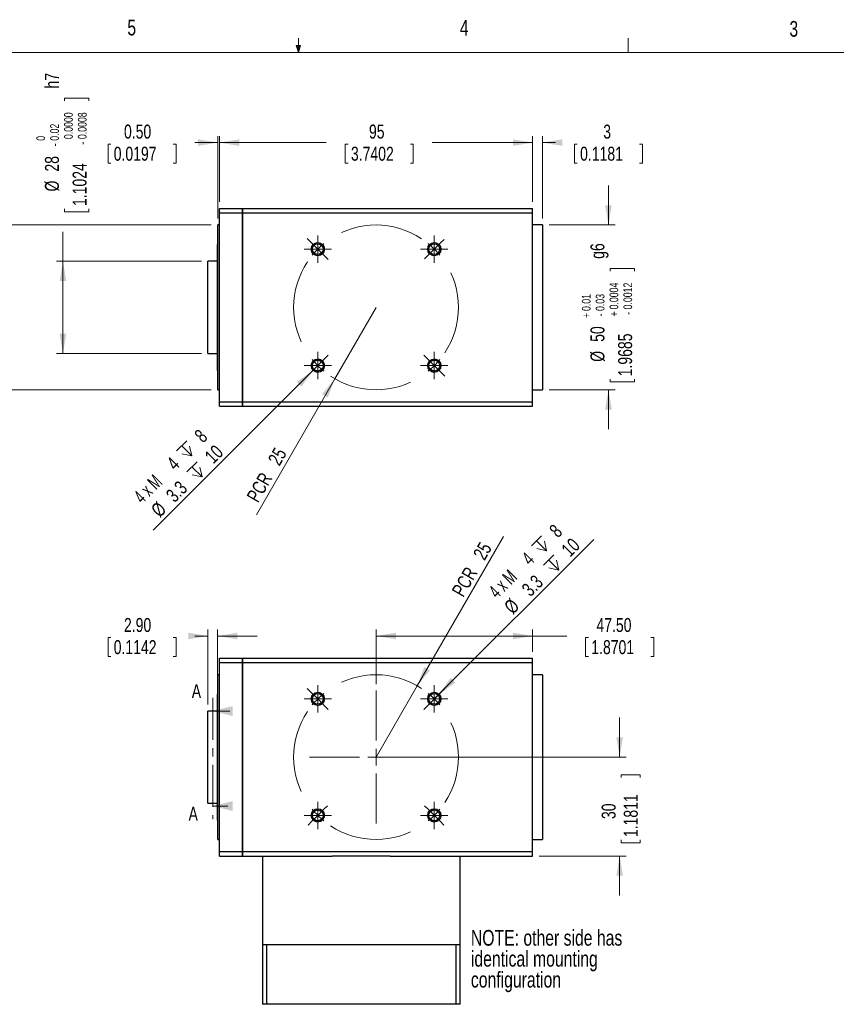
# Model space of a CAD drawing. Header units: millimetres. Extents: x 11 to 421, y 5 to 275.
# Tile 5 of 6: x 174 to 298, y 126 to 275. Entities that reach past the tile are written whole.
import ezdxf

# ---------------------------------------------------------------- set-up
doc = ezdxf.new("R2010")
doc.units = ezdxf.units.MM
doc.linetypes.add('CENTER', pattern=[10.16, 6.35, -1.27, 1.27, -1.27])
doc.linetypes.add('CENTERX2', pattern=[20.32, 12.7, -2.54, 2.54, -2.54])
doc.styles.add('SLDTEXTSTYLE0', font='TXT', dxfattribs={"width": 0.75})
doc.styles.add('SLDTEXTSTYLE4', font='TXT', dxfattribs={"width": 0.65})
doc.dimstyles.new('SLDDIMSTYLE0', dxfattribs={"dimtxt": 2.116667, "dimasz": 3, "dimexe": 0, "dimexo": 0.0625, "dimgap": 0.529167, "dimtad": 2, "dimlfac": 2, "dimrnd": 1e-09, "dimzin": 12, "dimdsep": 46, "dimtxsty": 'SLDTEXTSTYLE0', "dimsah": 1, "dimcen": 0.09, "dimadec": 0, "dimazin": 0, "dimtfac": 1, "dimtmove": 0, "dimatfit": 3, "dimfxl": 1, "dimtolj": 1, "dimtzin": 12, "dimarcsym": 0})
doc.dimstyles.new('SLDDIMSTYLE1', dxfattribs={"dimtxt": 2.116667, "dimasz": 3, "dimexe": 0, "dimexo": 0.0625, "dimgap": 0.529167, "dimtad": 2, "dimlfac": 2, "dimrnd": 1e-09, "dimzin": 12, "dimdsep": 46, "dimtxsty": 'SLDTEXTSTYLE0', "dimsah": 1, "dimcen": 0.09, "dimadec": 0, "dimazin": 0, "dimtfac": 1, "dimtofl": 0, "dimtmove": 0, "dimatfit": 3, "dimfxl": 1, "dimtolj": 1, "dimtzin": 12, "dimarcsym": 0})
doc.dimstyles.new('SLDDIMSTYLE2', dxfattribs={"dimtxt": 2.116667, "dimasz": 3, "dimexe": 0, "dimexo": 0.0625, "dimgap": 0.529167, "dimtad": 0, "dimlfac": 2, "dimrnd": 1e-09, "dimzin": 4, "dimdsep": 46, "dimtxsty": 'SLDTEXTSTYLE0', "dimsah": 1, "dimcen": 0.09, "dimadec": 0, "dimazin": 0, "dimtfac": 1, "dimtofl": 0, "dimtmove": 0, "dimatfit": 3, "dimfxl": 1, "dimtolj": 1, "dimtzin": 12, "dimarcsym": 0})
doc.dimstyles.new('SLDDIMSTYLE3', dxfattribs={"dimtxt": 2.116667, "dimasz": 3, "dimexe": 0, "dimexo": 0.0625, "dimgap": 0.529167, "dimtad": 0, "dimlfac": 2, "dimrnd": 1e-09, "dimzin": 12, "dimdsep": 46, "dimtxsty": 'SLDTEXTSTYLE0', "dimsah": 1, "dimcen": 0.09, "dimadec": 0, "dimazin": 0, "dimtfac": 1, "dimtofl": 0, "dimtmove": 0, "dimatfit": 3, "dimfxl": 1, "dimtolj": 1, "dimtzin": 12, "dimarcsym": 0})
doc.dimstyles.new('SLDDIMSTYLE4', dxfattribs={"dimtxt": 2.116667, "dimasz": 3, "dimexe": 0, "dimexo": 0.0625, "dimgap": 0.529167, "dimtad": 0, "dimlfac": 2, "dimrnd": 1e-09, "dimzin": 4, "dimdsep": 46, "dimtxsty": 'SLDTEXTSTYLE0', "dimsah": 1, "dimcen": 0.09, "dimadec": 0, "dimazin": 0, "dimtfac": 1, "dimtofl": 0, "dimtmove": 0, "dimatfit": 3, "dimfxl": 1, "dimtolj": 1, "dimtzin": 12, "dimarcsym": 0})
doc.dimstyles.new('SLDDIMSTYLE5', dxfattribs={"dimtxt": 2.116667, "dimasz": 3, "dimexe": 0, "dimexo": 0.0625, "dimgap": 0.529167, "dimtad": 0, "dimlfac": 2, "dimrnd": 1e-09, "dimzin": 12, "dimdsep": 46, "dimtxsty": 'SLDTEXTSTYLE0', "dimsah": 1, "dimcen": 0.09, "dimadec": 0, "dimazin": 0, "dimtfac": 1, "dimtofl": 0, "dimtmove": 0, "dimatfit": 3, "dimfxl": 1, "dimtolj": 1, "dimtzin": 12, "dimarcsym": 0})
doc.dimstyles.new('SLDDIMSTYLE8', dxfattribs={"dimtxt": 2.116667, "dimasz": 3, "dimexe": 0, "dimexo": 0.0625, "dimgap": 0.529167, "dimtad": 0, "dimlfac": 2, "dimrnd": 1e-09, "dimzin": 12, "dimdsep": 46, "dimtxsty": 'SLDTEXTSTYLE0', "dimsah": 1, "dimcen": 0.09, "dimadec": 0, "dimazin": 0, "dimtol": 1, "dimtp": 0.01, "dimtm": 0.03, "dimtfac": 1, "dimtofl": 0, "dimtmove": 0, "dimatfit": 3, "dimfxl": 1, "dimtolj": 1, "dimarcsym": 0})
doc.dimstyles.new('SLDDIMSTYLE9', dxfattribs={"dimtxt": 2.116667, "dimasz": 3, "dimexe": 0, "dimexo": 0.0625, "dimgap": 0.529167, "dimtad": 0, "dimlfac": 2, "dimrnd": 1e-09, "dimzin": 12, "dimdsep": 46, "dimtxsty": 'SLDTEXTSTYLE0', "dimsah": 1, "dimcen": 0.09, "dimadec": 0, "dimazin": 0, "dimtol": 1, "dimtm": 0.02, "dimtfac": 1.6, "dimtofl": 0, "dimtmove": 0, "dimatfit": 3, "dimfxl": 1, "dimtolj": 1, "dimtzin": 0, "dimarcsym": 0})

# ---------------------------------------------------------------- blocks, each defined once
blk = doc.blocks.new('SW_NOTE_0')
at = {"color": 0, "linetype": 'Continuous', "lineweight": 0, "char_height": 2.3813, "attachment_point": 1, "style": 'SLDTEXTSTYLE0'}
for s, insert in [('NOTE: other side has ', (0, 3.07)), ('identical mounting ', (0, -0.11)), ('configuration', (0, -3.28))]:
    blk.add_mtext(s, dxfattribs=dict(at, insert=insert))
blk = doc.blocks.new('SW_SYMBOL_HOLE_DEPTH')
at = {"color": 0, "linetype": 'Continuous', "lineweight": 0}
for p, q in [((0, 875), (800, 875)), ((100, 555), (400, 75)), ((400, 875), (400, 75)), ((700, 555), (400, 75))]:
    blk.add_line(p, q, dxfattribs=at)
blk = doc.blocks.new('*D4')
at = {"color": 7, "linetype": 'Continuous', "lineweight": 0}
for q in [(260.71, 196.41), (235.82, 171.51)]:
    blk.add_line((237.23, 172.93), q, dxfattribs=at)
blk.add_solid([(237.23, 172.93), (239.71, 174.7), (239, 175.4)], dxfattribs=at)
at = {"color": 7, "linetype": 'Continuous', "lineweight": 0, "xscale": 0.0027037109, "yscale": 0.0027037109, "zscale": 0.0027037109, "rotation": 45}
for p in [(252.94, 193.76), (254.78, 190.85)]:
    blk.add_blockref('SW_SYMBOL_HOLE_DEPTH', p, dxfattribs=at)
at = {"color": 7, "linetype": 'Continuous', "lineweight": 0, "attachment_point": 1, "rotation": 45}
for s, insert, char_height, style in [(' 8', (253.36, 197.63), 2.117, 'SLDTEXTSTYLE0'), (' 10', (255.2, 194.71), 2.117, 'SLDTEXTSTYLE0'), ('4', (249.56, 193.83), 2.12, 'SLDTEXTSTYLE0'), ('4 x M', (244.56, 188.83), 2.117, 'SLDTEXTSTYLE4'), (' 3.3 ', (249.19, 188.7), 2.117, 'SLDTEXTSTYLE0'), ('%%c', (246.93, 186.44), 2.117, 'SLDTEXTSTYLE0')]:
    blk.add_mtext(s, dxfattribs=dict(at, insert=insert, char_height=char_height, style=style))
blk = doc.blocks.new('*D6')
at = {"color": 7, "linetype": 'Continuous', "lineweight": 0}
for q in [(247.03, 196.88), (227.69, 163.38)]:
    blk.add_line((233.94, 174.21), q, dxfattribs=at)
blk.add_solid([(233.94, 174.21), (235.87, 176.56), (235, 177.06)], dxfattribs=at)
at = {"color": 7, "linetype": 'Continuous', "lineweight": 0, "char_height": 2.117, "attachment_point": 1, "rotation": 60, "style": 'SLDTEXTSTYLE0'}
for s, insert in [('25', (242.31, 194.16)), ('PCR ', (239.08, 188.58))]:
    blk.add_mtext(s, dxfattribs=dict(at, insert=insert))
blk = doc.blocks.new('*D7')
at = {"color": 7, "linetype": 'Continuous', "lineweight": 0}
for p, q in [((227.69, 174.47), (227.69, 182.76)), ((251.44, 179.38), (251.44, 182.76)), ((227.69, 181.76), (251.44, 181.76)), ((251.44, 181.76), (256.61, 181.76)), ((259.48, 181.51), (259.48, 178.65)), ((259.48, 181.51), (259.91, 181.51)), ((269.8, 181.51), (269.37, 181.51)), ((269.8, 181.51), (269.8, 178.65)), ((259.48, 178.65), (259.91, 178.65)), ((269.8, 178.65), (269.37, 178.65))]:
    blk.add_line(p, q, dxfattribs=at)
for points in [[(227.69, 181.76), (230.69, 181.26), (230.69, 182.26)], [(251.44, 181.76), (248.44, 182.26), (248.44, 181.26)]]:
    blk.add_solid(points, dxfattribs=at)
at = {"color": 7, "linetype": 'Continuous', "lineweight": 0, "char_height": 2.117, "attachment_point": 1, "style": 'SLDTEXTSTYLE0'}
for s, insert in [('47.50', (261.12, 184.49)), ('1.8701', (260.34, 181.13))]:
    blk.add_mtext(s, dxfattribs=dict(at, insert=insert))
blk = doc.blocks.new('*D8')
at = {"color": 7, "linetype": 'Continuous', "lineweight": 0}
for p, q in [((264.64, 163.38), (264.64, 169.38)), ((228.69, 163.38), (265.64, 163.38)), ((264.89, 160.71), (267.75, 160.71)), ((264.89, 160.71), (264.89, 160.28)), ((267.75, 160.71), (267.75, 160.28)), ((264.89, 150.4), (264.89, 150.82)), ((264.89, 150.4), (267.75, 150.4)), ((267.75, 150.4), (267.75, 150.82)), ((252.44, 148.38), (265.64, 148.38)), ((264.64, 148.38), (264.64, 142.38))]:
    blk.add_line(p, q, dxfattribs=at)
for points in [[(264.64, 163.38), (265.14, 166.38), (264.14, 166.38)], [(264.64, 148.38), (264.14, 145.38), (265.14, 145.38)]]:
    blk.add_solid(points, dxfattribs=at)
at = {"color": 7, "linetype": 'Continuous', "lineweight": 0, "char_height": 2.117, "attachment_point": 1, "rotation": 90, "style": 'SLDTEXTSTYLE0'}
for s, insert in [('1.1811', (265.27, 151.25)), ('30', (261.91, 153.99))]:
    blk.add_mtext(s, dxfattribs=dict(at, insert=insert))
blk = doc.blocks.new('*D9')
at = {"color": 7, "linetype": 'Continuous', "lineweight": 0}
for p, q in [((202.19, 171.38), (202.19, 182.76)), ((203.64, 171.38), (203.64, 182.76)), ((187.03, 181.51), (187.03, 178.65)), ((187.03, 181.51), (187.46, 181.51)), ((197.34, 181.51), (196.91, 181.51)), ((197.34, 181.51), (197.34, 178.65)), ((202.19, 181.76), (200.22, 181.76)), ((203.64, 181.76), (209.64, 181.76)), ((187.03, 178.65), (187.46, 178.65)), ((197.34, 178.65), (196.91, 178.65))]:
    blk.add_line(p, q, dxfattribs=at)
for points in [[(202.19, 181.76), (199.19, 182.26), (199.19, 181.26)], [(203.64, 181.76), (206.64, 181.26), (206.64, 182.26)]]:
    blk.add_solid(points, dxfattribs=at)
at = {"color": 7, "linetype": 'Continuous', "lineweight": 0, "char_height": 2.117, "attachment_point": 1, "style": 'SLDTEXTSTYLE0'}
for s, insert in [('2.90', (189.45, 184.49)), ('0.1142', (187.89, 181.13))]:
    blk.add_mtext(s, dxfattribs=dict(at, insert=insert))
blk = doc.blocks.new('SW_CENTERMARKSYMBOL_0')
at = {"color": 0, "linetype": 'Continuous', "lineweight": 0}
for p, q in [((0, 1.25), (0, 2.075)), ((-1.25, 0), (-2.075, 0)), ((0, 0), (-1.25, 0)), ((0, 0), (0, 1.25)), ((0, 0), (0, -1.25)), ((0, 0), (1.25, 0)), ((1.25, 0), (2.075, 0)), ((0, -1.25), (0, -2.075))]:
    blk.add_line(p, q, dxfattribs=at)
blk = doc.blocks.new('SW_CENTERMARKSYMBOL_1')
at = {"color": 0, "linetype": 'Continuous', "lineweight": 0}
for p, q in [((0, 1.25), (0, 2.075)), ((-1.25, 0), (-2.075, 0)), ((0, 0), (-1.25, 0)), ((0, 0), (0, 1.25)), ((0, 0), (0, -1.25)), ((0, 0), (1.25, 0)), ((1.25, 0), (2.075, 0)), ((0, -1.25), (0, -2.075))]:
    blk.add_line(p, q, dxfattribs=at)
blk = doc.blocks.new('SW_CENTERMARKSYMBOL_2')
at = {"color": 0, "linetype": 'Continuous', "lineweight": 0}
for p, q in [((0, 1.25), (0, 2.075)), ((-1.25, 0), (-2.075, 0)), ((0, 0), (-1.25, 0)), ((0, 0), (0, 1.25)), ((0, 0), (0, -1.25)), ((0, 0), (1.25, 0)), ((1.25, 0), (2.075, 0)), ((0, -1.25), (0, -2.075))]:
    blk.add_line(p, q, dxfattribs=at)
blk = doc.blocks.new('SW_CENTERMARKSYMBOL_3')
at = {"color": 0, "linetype": 'Continuous', "lineweight": 0}
for p, q in [((0, 1.25), (0, 2.075)), ((-1.25, 0), (-2.075, 0)), ((0, 0), (-1.25, 0)), ((0, 0), (0, 1.25)), ((0, 0), (0, -1.25)), ((0, 0), (1.25, 0)), ((1.25, 0), (2.075, 0)), ((0, -1.25), (0, -2.075))]:
    blk.add_line(p, q, dxfattribs=at)
blk = doc.blocks.new('SW_CENTERMARKSYMBOL_4')
at = {"color": 0, "linetype": 'Continuous', "lineweight": 0}
for p, q in [((-0.88, 18.56), (-1.59, 19.27)), ((0, 17.68), (-0.88, 18.56)), ((8.84, 11.34), (8.84, 18.93)), ((17.68, 17.68), (18.56, 18.56)), ((18.56, 18.56), (19.27, 19.27)), ((0, 17.68), (0.88, 16.79)), ((0.88, 16.79), (1.59, 16.09)), ((16.79, 16.79), (16.09, 16.09)), ((17.68, 17.68), (16.79, 16.79)), ((8.84, 8.84), (8.84, 10.09)), ((6.34, 8.84), (-1.25, 8.84)), ((8.84, 8.84), (7.59, 8.84)), ((8.84, 8.84), (8.84, 7.59)), ((8.84, 8.84), (10.09, 8.84)), ((11.34, 8.84), (18.93, 8.84)), ((8.84, 6.34), (8.84, -1.25)), ((0, 0), (-0.88, -0.88)), ((0, 0), (0.88, 0.88)), ((0.88, 0.88), (1.47, 1.47)), ((16.79, 0.88), (16.21, 1.47)), ((17.68, 0), (16.79, 0.88)), ((17.68, 0), (18.56, -0.88)), ((-0.88, -0.88), (-1.47, -1.47)), ((18.56, -0.88), (19.14, -1.47))]:
    blk.add_line(p, q, dxfattribs=at)
at = {"color": 0, "linetype": 'CENTERX2', "lineweight": 0}
for start, end in [(56.4592, 123.5408), (146.4592, 213.5408), (326.4592, 33.5408), (236.4592, 303.5408)]:
    blk.add_arc((8.84, 8.84), 12.5, start, end, dxfattribs=at)
at = {"color": 0, "linetype": 'Continuous', "lineweight": 0}
for start, end in [(129.2704, 135), (45, 50.7296), (135, 140.7296), (39.2704, 45), (219.2704, 225), (315, 320.7296), (225, 230.7296), (309.2704, 315)]:
    blk.add_arc((8.84, 8.84), 12.5, start, end, dxfattribs=at)
blk = doc.blocks.new('*D33')
at = {"color": 7, "linetype": 'Continuous', "lineweight": 0}
for p, q in [((203.94, 247.62), (203.94, 257.62)), ((251.44, 247.62), (251.44, 257.62)), ((203.94, 256.62), (220.14, 256.62)), ((223.02, 256.37), (223.02, 253.51)), ((223.02, 256.37), (223.45, 256.37)), ((233.33, 256.37), (232.9, 256.37)), ((233.33, 256.37), (233.33, 253.51)), ((251.44, 256.62), (236.21, 256.62)), ((223.02, 253.51), (223.45, 253.51)), ((233.33, 253.51), (232.9, 253.51))]:
    blk.add_line(p, q, dxfattribs=at)
for points in [[(203.94, 256.62), (206.94, 256.12), (206.94, 257.12)], [(251.44, 256.62), (248.44, 257.12), (248.44, 256.12)]]:
    blk.add_solid(points, dxfattribs=at)
at = {"color": 7, "linetype": 'Continuous', "lineweight": 0, "char_height": 2.117, "attachment_point": 1, "style": 'SLDTEXTSTYLE0'}
for s, insert in [('95', (226.61, 259.35)), ('3.7402', (223.88, 255.99))]:
    blk.add_mtext(s, dxfattribs=dict(at, insert=insert))
blk = doc.blocks.new('*D34')
at = {"color": 7, "linetype": 'Continuous', "lineweight": 0}
for p, q in [((164.1, 244.12), (164.1, 250.12)), ((202.69, 244.12), (163.1, 244.12)), ((164.35, 237.54), (168.05, 237.54)), ((164.35, 237.54), (164.35, 237.11)), ((168.05, 237.54), (168.05, 237.11)), ((164.35, 220.31), (164.35, 220.73)), ((164.35, 220.31), (168.05, 220.31)), ((168.05, 220.31), (168.05, 220.73)), ((202.69, 219.12), (163.1, 219.12)), ((164.1, 219.12), (164.1, 213.12))]:
    blk.add_line(p, q, dxfattribs=at)
for points in [[(164.1, 244.12), (164.6, 247.12), (163.6, 247.12)], [(164.1, 219.12), (163.6, 216.12), (164.6, 216.12)]]:
    blk.add_solid(points, dxfattribs=at)
at = {"color": 7, "linetype": 'Continuous', "lineweight": 0, "attachment_point": 1, "rotation": 90, "style": 'SLDTEXTSTYLE0'}
for s, insert, char_height in [(' g6', (161.37, 238.4), 2.117), ('0.0004', (164.27, 231.31), 1.323), ('0.0012', (166.37, 231.31), 1.323), ('0.01', (160.07, 231.07), 1.323), ('0.03', (162.17, 231.07), 1.323), ('+', (160.07, 230), 1.32), ('-', (162.17, 230.24), 1.32), ('+', (164.27, 230.25), 1.32), ('-', (166.37, 230.49), 1.32), ('50', (161.37, 226.39), 2.117), ('1.9685', (165.57, 221.16), 2.117), ('%%c', (161.37, 223.36), 2.117)]:
    blk.add_mtext(s, dxfattribs=dict(at, insert=insert, char_height=char_height))
blk = doc.blocks.new('*D35')
at = {"color": 7, "linetype": 'Continuous', "lineweight": 0}
for p, q in [((180.44, 263.38), (184.13, 263.38)), ((180.44, 263.38), (180.44, 262.95)), ((184.13, 263.38), (184.13, 262.95)), ((180.44, 246.14), (180.44, 246.57)), ((184.13, 246.14), (184.13, 246.57)), ((180.44, 246.14), (184.13, 246.14)), ((180.19, 238.62), (180.19, 243.09)), ((201.19, 238.62), (179.19, 238.62)), ((180.19, 224.62), (180.19, 238.62)), ((201.19, 224.62), (179.19, 224.62))]:
    blk.add_line(p, q, dxfattribs=at)
for points in [[(180.19, 238.62), (179.69, 235.62), (180.69, 235.62)], [(180.19, 224.62), (180.69, 227.62), (179.69, 227.62)]]:
    blk.add_solid(points, dxfattribs=at)
at = {"color": 7, "linetype": 'Continuous', "lineweight": 0, "attachment_point": 1, "rotation": 90, "style": 'SLDTEXTSTYLE0'}
for s, insert, char_height in [(' h7', (177.46, 264.24), 2.117), ('0.0000', (180.36, 257.15), 1.323), ('0.0008', (182.46, 257.15), 1.323), ('0.02', (178.26, 256.9), 1.323), ('0', (176.16, 256.9), 1.32), ('-', (178.26, 256.07), 1.32), ('1.1024', (181.66, 247), 2.117), ('-', (182.46, 256.32), 1.32), ('28', (177.46, 252.22), 2.117), ('%%c', (177.46, 249.2), 2.117)]:
    blk.add_mtext(s, dxfattribs=dict(at, insert=insert, char_height=char_height))
blk = doc.blocks.new('*D36')
at = {"color": 7, "linetype": 'Continuous', "lineweight": 0}
for p, q in [((203.69, 245.12), (203.69, 257.62)), ((203.94, 247.62), (203.94, 257.62)), ((187.03, 256.37), (187.03, 253.51)), ((187.03, 256.37), (187.46, 256.37)), ((197.34, 256.37), (196.91, 256.37)), ((197.34, 256.37), (197.34, 253.51)), ((203.69, 256.62), (200.22, 256.62)), ((203.94, 256.62), (209.94, 256.62)), ((187.03, 253.51), (187.46, 253.51)), ((197.34, 253.51), (196.91, 253.51))]:
    blk.add_line(p, q, dxfattribs=at)
for points in [[(203.69, 256.62), (200.69, 257.12), (200.69, 256.12)], [(203.94, 256.62), (206.94, 256.12), (206.94, 257.12)]]:
    blk.add_solid(points, dxfattribs=at)
at = {"color": 7, "linetype": 'Continuous', "lineweight": 0, "char_height": 2.117, "attachment_point": 1, "style": 'SLDTEXTSTYLE0'}
for s, insert in [('0.50', (189.45, 259.35)), ('0.0197', (187.89, 255.99))]:
    blk.add_mtext(s, dxfattribs=dict(at, insert=insert))
blk = doc.blocks.new('*D37')
at = {"color": 7, "linetype": 'Continuous', "lineweight": 0}
for p, q in [((262.94, 244.12), (262.94, 250.12)), ((253.94, 244.12), (263.94, 244.12)), ((263.19, 237.54), (266.88, 237.54)), ((263.19, 237.54), (263.19, 237.11)), ((266.88, 237.54), (266.88, 237.11)), ((263.19, 220.31), (263.19, 220.73)), ((263.19, 220.31), (266.88, 220.31)), ((266.88, 220.31), (266.88, 220.73)), ((253.94, 219.12), (263.94, 219.12)), ((262.94, 219.12), (262.94, 213.12))]:
    blk.add_line(p, q, dxfattribs=at)
for points in [[(262.94, 244.12), (263.44, 247.12), (262.44, 247.12)], [(262.94, 219.12), (262.44, 216.12), (263.44, 216.12)]]:
    blk.add_solid(points, dxfattribs=at)
at = {"color": 7, "linetype": 'Continuous', "lineweight": 0, "attachment_point": 1, "rotation": 90, "style": 'SLDTEXTSTYLE0'}
for s, insert, char_height in [(' g6', (260.21, 238.4), 2.117), ('0.0004', (263.11, 231.31), 1.323), ('0.0012', (265.21, 231.31), 1.323), ('0.01', (258.91, 231.07), 1.323), ('0.03', (261.01, 231.07), 1.323), ('+', (258.91, 230), 1.32), ('-', (261.01, 230.24), 1.32), ('+', (263.11, 230.25), 1.32), ('-', (265.21, 230.49), 1.32), ('50', (260.21, 226.39), 2.117), ('1.9685', (264.41, 221.16), 2.117), ('%%c', (260.21, 223.36), 2.117)]:
    blk.add_mtext(s, dxfattribs=dict(at, insert=insert, char_height=char_height))
blk = doc.blocks.new('*D38')
at = {"color": 7, "linetype": 'Continuous', "lineweight": 0}
for p, q in [((251.44, 247.62), (251.44, 257.62)), ((252.94, 245.12), (252.94, 257.62)), ((251.44, 256.62), (245.44, 256.62)), ((252.94, 256.62), (254.9, 256.62)), ((257.78, 256.37), (257.78, 253.51)), ((257.78, 256.37), (258.21, 256.37)), ((268.09, 256.37), (267.66, 256.37)), ((268.09, 256.37), (268.09, 253.51)), ((257.78, 253.51), (258.21, 253.51)), ((268.09, 253.51), (267.66, 253.51))]:
    blk.add_line(p, q, dxfattribs=at)
for points in [[(251.44, 256.62), (248.44, 257.12), (248.44, 256.12)], [(252.94, 256.62), (255.94, 256.12), (255.94, 257.12)]]:
    blk.add_solid(points, dxfattribs=at)
at = {"color": 7, "linetype": 'Continuous', "lineweight": 0, "attachment_point": 1, "style": 'SLDTEXTSTYLE0'}
for s, insert, char_height in [('3', (262.15, 259.35), 2.12), ('0.1181', (258.64, 255.99), 2.117)]:
    blk.add_mtext(s, dxfattribs=dict(at, insert=insert, char_height=char_height))
blk = doc.blocks.new('*D39')
at = {"color": 7, "linetype": 'Continuous', "lineweight": 0}
for q in [(227.69, 231.62), (209.53, 200.17)]:
    blk.add_line((221.44, 220.79), q, dxfattribs=at)
blk.add_solid([(221.44, 220.79), (219.5, 218.45), (220.37, 217.95)], dxfattribs=at)
at = {"color": 7, "linetype": 'Continuous', "lineweight": 0, "char_height": 2.117, "attachment_point": 1, "rotation": 60, "style": 'SLDTEXTSTYLE0'}
for s, insert in [('25', (211.19, 208.5)), ('PCR ', (207.96, 202.91))]:
    blk.add_mtext(s, dxfattribs=dict(at, insert=insert))
blk = doc.blocks.new('*D40')
at = {"color": 7, "linetype": 'Continuous', "lineweight": 0}
for q in [(219.55, 223.49), (193.88, 197.81)]:
    blk.add_line((218.14, 222.07), q, dxfattribs=at)
blk.add_solid([(218.14, 222.07), (215.67, 220.31), (216.37, 219.6)], dxfattribs=at)
at = {"color": 7, "linetype": 'Continuous', "lineweight": 0, "xscale": 0.0027037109, "yscale": 0.0027037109, "zscale": 0.0027037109, "rotation": 45}
for p in [(199.11, 208.17), (200.67, 204.98)]:
    blk.add_blockref('SW_SYMBOL_HOLE_DEPTH', p, dxfattribs=at)
at = {"color": 7, "linetype": 'Continuous', "lineweight": 0, "attachment_point": 1, "rotation": 45}
for s, insert, char_height, style in [(' 8', (199.53, 212.03), 2.117, 'SLDTEXTSTYLE0'), (' 10', (201.09, 208.84), 2.117, 'SLDTEXTSTYLE0'), ('4 x M', (190.73, 203.23), 2.117, 'SLDTEXTSTYLE4'), ('4', (195.73, 208.24), 2.12, 'SLDTEXTSTYLE0'), ('3.3 ', (195.63, 203.39), 2.117, 'SLDTEXTSTYLE0'), ('%%c', (193.37, 201.13), 2.117, 'SLDTEXTSTYLE0')]:
    blk.add_mtext(s, dxfattribs=dict(at, insert=insert, char_height=char_height, style=style))
blk = doc.blocks.new('SW_CENTERMARKSYMBOL_12')
at = {"color": 0, "linetype": 'Continuous', "lineweight": 0}
for p, q in [((0, 1.25), (0, 2.075)), ((-1.25, 0), (-2.075, 0)), ((0, 0), (-1.25, 0)), ((0, 0), (0, 1.25)), ((0, 0), (0, -1.25)), ((0, 0), (1.25, 0)), ((1.25, 0), (2.075, 0)), ((0, -1.25), (0, -2.075))]:
    blk.add_line(p, q, dxfattribs=at)
blk = doc.blocks.new('SW_CENTERMARKSYMBOL_13')
at = {"color": 0, "linetype": 'Continuous', "lineweight": 0}
for p, q in [((0, 1.25), (0, 2.075)), ((-1.25, 0), (-2.075, 0)), ((0, 0), (-1.25, 0)), ((0, 0), (0, 1.25)), ((0, 0), (0, -1.25)), ((0, 0), (1.25, 0)), ((1.25, 0), (2.075, 0)), ((0, -1.25), (0, -2.075))]:
    blk.add_line(p, q, dxfattribs=at)
blk = doc.blocks.new('SW_CENTERMARKSYMBOL_14')
at = {"color": 0, "linetype": 'Continuous', "lineweight": 0}
for p, q in [((0, 1.25), (0, 2.075)), ((-1.25, 0), (-2.075, 0)), ((0, 0), (-1.25, 0)), ((0, 0), (0, 1.25)), ((0, 0), (0, -1.25)), ((0, 0), (1.25, 0)), ((1.25, 0), (2.075, 0)), ((0, -1.25), (0, -2.075))]:
    blk.add_line(p, q, dxfattribs=at)
blk = doc.blocks.new('SW_CENTERMARKSYMBOL_15')
at = {"color": 0, "linetype": 'Continuous', "lineweight": 0}
for p, q in [((0, 1.25), (0, 2.075)), ((-1.25, 0), (-2.075, 0)), ((0, 0), (-1.25, 0)), ((0, 0), (0, 1.25)), ((0, 0), (0, -1.25)), ((0, 0), (1.25, 0)), ((1.25, 0), (2.075, 0)), ((0, -1.25), (0, -2.075))]:
    blk.add_line(p, q, dxfattribs=at)
blk = doc.blocks.new('SW_CENTERMARKSYMBOL_16')
at = {"color": 0, "linetype": 'Continuous', "lineweight": 0}
for p, q in [((-18.56, 18.56), (-19.27, 19.27)), ((-17.68, 17.68), (-18.56, 18.56)), ((0, 17.68), (0.88, 18.56)), ((0.88, 18.56), (1.47, 19.14)), ((-17.68, 17.68), (-16.79, 16.79)), ((-16.79, 16.79), (-16.09, 16.09)), ((-0.88, 16.79), (-1.47, 16.21)), ((0, 17.68), (-0.88, 16.79)), ((-16.79, 0.88), (-16.09, 1.59)), ((-0.88, 0.88), (-1.59, 1.59)), ((-17.68, 0), (-18.56, -0.88)), ((-17.68, 0), (-16.79, 0.88)), ((0, 0), (-0.88, 0.88)), ((0, 0), (0.88, -0.88)), ((-18.56, -0.88), (-19.27, -1.59)), ((0.88, -0.88), (1.59, -1.59))]:
    blk.add_line(p, q, dxfattribs=at)
at = {"color": 0, "linetype": 'CENTERX2', "lineweight": 0}
for start, end in [(56.4592, 123.5408), (146.4592, 213.5408), (326.4592, 33.5408), (236.4592, 303.5408)]:
    blk.add_arc((-8.84, 8.84), 12.5, start, end, dxfattribs=at)
at = {"color": 0, "linetype": 'Continuous', "lineweight": 0}
for start, end in [(129.2704, 135), (45, 50.7296), (135, 140.7296), (39.2704, 45), (219.2704, 225), (315, 320.7296), (225, 230.7296), (309.2704, 315)]:
    blk.add_arc((-8.84, 8.84), 12.5, start, end, dxfattribs=at)

msp = doc.modelspace()

# ---------------------------------------------------------------- linework, layer by layer
at = {"color": 7, "linetype": 'Continuous', "lineweight": 0}
for p, q in [((215.9254, 270.3087), (215.9254, 272.4626)), ((265.9317, 270.3087), (265.9317, 272.4626)), ((215.9254, 270.3087), (215.5889, 271.3737)), ((216.2443, 271.3737), (215.5889, 271.3737)), ((215.7467, 271.3737), (215.9254, 270.3087)), ((215.9254, 270.3087), (216.2443, 271.3737)), ((216.0501, 271.3737), (215.9254, 270.3087)), ((15.9068, 270.3087), (415.9568, 270.3087)), ((205.5151, 170.3731), (202.9113, 170.3731)), ((205.2211, 155.9611), (202.9113, 155.9611))]:
    msp.add_line(p, q, dxfattribs=at)
at = {"color": 7, "linetype": 'Continuous', "lineweight": 30}
for p, q in [((203.9363, 246.6189), (207.4363, 246.6189)), ((203.9363, 245.9563), (203.9363, 246.6189)), ((207.4363, 246.6189), (251.4363, 246.6189)), ((207.4363, 246.6189), (207.4363, 245.9563)), ((207.4363, 245.9563), (207.4363, 246.6189)), ((251.4363, 245.9563), (251.4363, 246.6189)), ((203.9363, 245.9563), (207.4363, 245.9563)), ((203.9363, 217.2814), (203.9363, 245.9563)), ((207.4363, 245.9563), (251.4363, 245.9563)), ((207.4363, 245.9563), (207.4363, 217.2814)), ((207.4363, 217.2814), (207.4363, 245.9563)), ((251.4363, 217.2814), (251.4363, 245.9563)), ((203.6863, 219.1189), (203.6863, 244.1189)), ((252.9363, 244.1189), (252.9363, 219.1189)), ((203.6363, 222.0568), (203.6363, 241.181)), ((202.1863, 224.6189), (202.1863, 238.6189)), ((203.9363, 217.2814), (207.4363, 217.2814)), ((203.9363, 216.6189), (203.9363, 217.2814)), ((203.9363, 216.6189), (207.4363, 216.6189)), ((207.4363, 217.2814), (251.4363, 217.2814)), ((207.4363, 217.2814), (207.4363, 216.6189)), ((207.4363, 216.6189), (207.4363, 217.2814)), ((207.4363, 216.6189), (251.4363, 216.6189)), ((251.4363, 216.6189), (251.4363, 217.2814)), ((203.9363, 178.383), (207.4363, 178.383)), ((203.9363, 177.7205), (203.9363, 178.383)), ((207.4363, 178.383), (207.4363, 177.7205)), ((207.4363, 178.383), (251.4363, 178.383)), ((207.4363, 177.7205), (207.4363, 178.383)), ((251.4363, 177.7205), (251.4363, 178.383)), ((203.9363, 177.7205), (207.4363, 177.7205)), ((203.9363, 149.0456), (203.9363, 177.7205)), ((207.4363, 177.7205), (251.4363, 177.7205)), ((207.4363, 177.7205), (207.4363, 149.0456)), ((207.4363, 149.0456), (207.4363, 177.7205)), ((251.4363, 149.0456), (251.4363, 177.7205)), ((203.6863, 150.883), (203.6863, 175.883)), ((252.9363, 175.883), (252.9363, 163.383)), ((203.6363, 153.8209), (203.6363, 172.9451)), ((202.1863, 156.383), (202.1863, 170.383)), ((252.9363, 163.383), (252.9363, 150.883)), ((203.9363, 149.0456), (207.4363, 149.0456)), ((203.9363, 148.383), (203.9363, 149.0456)), ((203.9363, 148.383), (207.4363, 148.383)), ((207.4363, 149.0456), (251.4363, 149.0456)), ((207.4363, 149.0456), (207.4363, 148.383)), ((207.4363, 148.383), (207.4363, 149.0456)), ((207.4363, 148.383), (221.0275, 148.383)), ((229.8451, 148.383), (221.0275, 148.383)), ((229.8451, 148.383), (251.4363, 148.383)), ((251.4363, 148.383), (251.4363, 149.0456)), ((210.4363, 134.883), (210.4363, 125.883)), ((211.0989, 134.883), (210.4363, 134.883)), ((211.0989, 125.883), (211.0989, 134.883)), ((225.4363, 134.883), (211.0989, 134.883)), ((239.7738, 134.883), (225.4363, 134.883)), ((239.7738, 134.883), (239.7738, 125.883)), ((240.4363, 134.883), (239.7738, 134.883)), ((240.4363, 125.883), (240.4363, 134.883)), ((211.0989, 125.883), (210.4363, 125.883)), ((239.7738, 125.883), (211.0989, 125.883)), ((240.4363, 125.883), (239.7738, 125.883))]:
    msp.add_line(p, q, dxfattribs=at)
at = {"color": 7, "linetype": 'CENTER', "lineweight": 0}
msp.add_line((202.9113, 172.3731), (202.9113, 153.9611), dxfattribs=at)
at = {"color": 7, "linetype": 'Continuous', "lineweight": 30}
for centre, radius in [((218.8475, 240.4577), 1), ((218.8475, 240.4577), 0.825), ((236.5251, 240.4577), 1), ((236.5251, 240.4577), 0.825), ((218.8475, 222.7801), 1), ((218.8475, 222.7801), 0.825), ((236.5251, 222.7801), 1), ((236.5251, 222.7801), 0.825), ((218.8475, 172.2218), 1), ((218.8475, 172.2218), 0.825), ((236.5251, 172.2218), 1), ((236.5251, 172.2218), 0.825), ((218.8475, 154.5442), 1), ((218.8475, 154.5442), 0.825), ((236.5251, 154.5442), 1), ((236.5251, 154.5442), 0.825)]:
    msp.add_circle(centre, radius, dxfattribs=at)
at = {"color": 7, "linetype": 'Continuous', "lineweight": 0}
for centre in [(218.8475, 240.4577), (236.5251, 240.4577), (218.8475, 222.7801), (236.5251, 222.7801), (218.8475, 172.2218), (218.8475, 172.2218), (236.5251, 172.2218), (236.5251, 172.2218), (218.8475, 154.5442), (218.8475, 154.5442), (236.5251, 154.5442), (236.5251, 154.5442)]:
    msp.add_arc(centre, 1, 75, 345, dxfattribs=at)
at = {"color": 7, "linetype": 'Continuous', "lineweight": 30}
for points in [[(203.9363, 244.1189), (203.6863, 244.1189)], [(252.9363, 244.1189), (251.4363, 244.1189)], [(203.6863, 241.181), (203.6363, 241.181)], [(203.6363, 238.6189), (202.1863, 238.6189)], [(202.1863, 224.6189), (203.6363, 224.6189)], [(203.6363, 222.0568), (203.6863, 222.0568)], [(203.6863, 219.1189), (203.9363, 219.1189)], [(251.4363, 219.1189), (252.9363, 219.1189)], [(203.9363, 175.883), (203.6863, 175.883)], [(252.9363, 175.883), (251.4363, 175.883)], [(203.6863, 172.9451), (203.6363, 172.9451)], [(203.6363, 170.383), (202.1863, 170.383)], [(202.1863, 156.383), (203.6363, 156.383)], [(203.6363, 153.8209), (203.6863, 153.8209)], [(203.6863, 150.883), (203.9363, 150.883)], [(251.4363, 150.883), (252.9363, 150.883)], [(210.4363, 148.383), (210.4363, 134.883)], [(240.4363, 134.883), (240.4363, 148.383)]]:
    msp.add_open_spline(points, degree=1, dxfattribs=at)
at = {"color": 7, "linetype": 'Continuous', "lineweight": 0}
for points in [[(202.9113, 170.3731), (205.9113, 169.6231), (205.9113, 171.1231)], [(202.9113, 155.9611), (205.9113, 155.2111), (205.9113, 156.7111)]]:
    msp.add_solid(points, dxfattribs=at)

# ---------------------------------------------------------------- block references
for name, p in [('SW_CENTERMARKSYMBOL_16', (236.5251, 222.7801)), ('SW_CENTERMARKSYMBOL_12', (218.8475, 240.4577)), ('SW_CENTERMARKSYMBOL_15', (236.5251, 240.4577)), ('SW_CENTERMARKSYMBOL_13', (218.8475, 222.7801)), ('SW_CENTERMARKSYMBOL_14', (236.5251, 222.7801)), ('SW_CENTERMARKSYMBOL_4', (218.8475, 154.5442)), ('SW_CENTERMARKSYMBOL_0', (218.8475, 172.2218)), ('SW_CENTERMARKSYMBOL_3', (236.5251, 172.2218)), ('SW_CENTERMARKSYMBOL_1', (218.8475, 154.5442)), ('SW_CENTERMARKSYMBOL_2', (236.5251, 154.5442)), ('SW_NOTE_0', (242.0746, 134.0909))]:
    msp.add_blockref(name, p, dxfattribs=at)

# ---------------------------------------------------------------- texts
at = {"color": 7, "linetype": 'Continuous', "lineweight": 0, "char_height": 2.3813, "attachment_point": 1, "style": 'SLDTEXTSTYLE0'}
for s, insert in [('5', (189.9588, 275.267)), ('4', (240.3932, 275.2257)), ('3', (290.3913, 275.0699))]:
    msp.add_mtext(s, dxfattribs=dict(at, insert=insert))
at = {"color": 7, "linetype": 'Continuous', "char_height": 2.1167, "attachment_point": 1, "style": 'SLDTEXTSTYLE0'}
for insert in [(199.7311, 174.4509), (199.2466, 155.8479)]:
    msp.add_mtext('A', dxfattribs=dict(at, insert=insert))

# ---------------------------------------------------------------- dimensions: what is measured, and where the dimension line sits
at = {"color": 7, "linetype": 'Continuous', "lineweight": 0}
for base, p1, p2, text, dimstyle, picture, middle in [((180.1863, 224.6189), (202.1863, 238.6189), (202.1863, 224.6189), '%%c<> h7', 'SLDDIMSTYLE9', '*D35', (180.1863, 256.6189)), ((164.0996, 219.1189), (203.6863, 244.1189), (203.6863, 219.1189), '%%c<> g6', 'SLDDIMSTYLE8', '*D34', (164.0996, 230.8734)), ((262.9363, 219.1189), (252.9363, 244.1189), (252.9363, 219.1189), '%%c<> g6', 'SLDDIMSTYLE8', '*D37', (262.9363, 230.8734))]:
    dim = msp.add_linear_dim(base=base, p1=p1, p2=p2, angle=90, text=text, dimstyle=dimstyle, dxfattribs=at)
    dim.commit()
    dim.dimension.update_dxf_attribs({"geometry": picture, "text_midpoint": middle, "dimtype": 160})
for base, p1, p2, dimstyle, picture, middle in [((203.9363, 256.6189), (203.6863, 244.1189), (203.9363, 246.6189), 'SLDDIMSTYLE4', '*D36', (192.1863, 256.6189)), ((251.4363, 256.6189), (203.9363, 246.6189), (251.4363, 246.6189), 'SLDDIMSTYLE5', '*D33', (228.1762, 256.6189)), ((252.9363, 256.6189), (251.4363, 246.6189), (252.9363, 244.1189), 'SLDDIMSTYLE3', '*D38', (262.9363, 256.6189)), ((202.1863, 181.7591), (203.6363, 170.383), (202.1863, 170.383), 'SLDDIMSTYLE4', '*D9', (192.1863, 181.7591)), ((251.4363, 181.7591), (227.6863, 173.4718), (251.4363, 178.383), 'SLDDIMSTYLE2', '*D7', (264.6397, 181.7591))]:
    dim = msp.add_linear_dim(base=base, p1=p1, p2=p2, dimstyle=dimstyle, dxfattribs=at)
    dim.commit()
    dim.dimension.update_dxf_attribs({"geometry": picture, "text_midpoint": middle, "dimtype": 160})
for center, mpoint, picture, middle in [((227.6863, 231.6189), (221.4363, 220.7936), '*D39', (212.6954, 205.6539)), ((227.6863, 163.383), (233.9363, 174.2083), '*D6', (243.8604, 191.3974))]:
    dim = msp.add_radius_dim(center=center, mpoint=mpoint, text='PCR <>', dimstyle='SLDDIMSTYLE1', dxfattribs=at)
    dim.commit()
    dim.dimension.update_dxf_attribs({"geometry": picture, "text_midpoint": middle, "dimtype": 164})
for p1, p2, text, picture, middle in [((219.5546, 223.4872), (218.1404, 222.0729), '4 x M<> {\\fGDT;x} 8\\P%%c3.3 {\\fGDT;x} 10', '*D40', (200.0931, 204.0256)), ((235.818, 171.5147), (237.2322, 172.9289), '4 x M<> {\\fGDT;x} 8\\P%%c 3.3 {\\fGDT;x} 10', '*D4', (254.2299, 189.9266))]:
    dim = msp.add_diameter_dim_2p(p1=p1, p2=p2, text=text, dimstyle='SLDDIMSTYLE0', override={"dimpost": '<>'}, dxfattribs=at)
    dim.commit()
    dim.dimension.update_dxf_attribs({"geometry": picture, "text_midpoint": middle, "dimtype": 163})
dim = msp.add_linear_dim(base=(264.6397, 163.383), p1=(251.4363, 148.383), p2=(227.6863, 163.383), angle=90, dimstyle='SLDDIMSTYLE3', dxfattribs=at)
dim.commit()
dim.dimension.update_dxf_attribs({"geometry": '*D8', "text_midpoint": (264.6397, 155.5518), "dimtype": 160})

doc.saveas('drawing.dxf')
